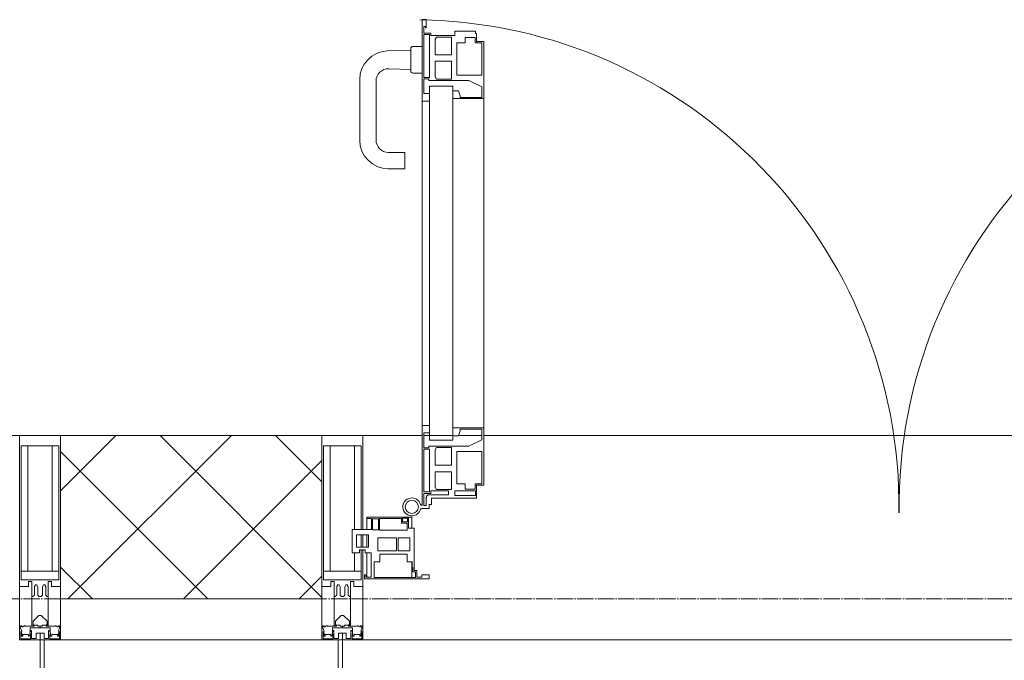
# Model space of a CAD drawing. Header units: millimetres. Extents: x -816133 to 919604, y 87941 to 147341.
# Tile 107 of 256: x -22062 to -20857, y 120499 to 121283. Entities that reach past the tile are written whole.
import ezdxf

# ---------------------------------------------------------------- set-up
doc = ezdxf.new("R2010")
doc.units = ezdxf.units.MM
doc.linetypes.add('ADSK_Линия сетки', pattern=[25, 20, -2.5, 0, -2.5])
for name, color, linetype, lineweight in [('A-200-M_WALL', 7, 'Continuous', 18), ('A-200-M_WALL_PAT', 7, 'Continuous', 40), ('A-214-M_CURT_WALL', 7, 'Continuous', 18), ('A-215-M_CURT_PANEL', 7, 'Continuous', 18), ('A-280-M_COLUMN', 7, 'Continuous', 18), ('A-325-M_DOOR', 7, 'Continuous', 18), ('Z-030-M_GRID', 7, 'Continuous', 9), ('Z-060-M_DETAIL', 7, 'Continuous', 18), ('СС-011-ПОЖ-СИГНАЛИЗАЦИЯ', 1, 'Continuous', 30)]:
    doc.layers.add(name, color=color, linetype=linetype, lineweight=lineweight)

# ---------------------------------------------------------------- blocks, each defined once
blk = doc.blocks.new('10эт')
at = {"layer": 'A-200-M_WALL', "color": 9, "lineweight": 9}
for p, q in [((338611.7, 119651.1), (338291.7, 119651.1)), ((338291.7, 119651.1), (338291.7, 119451.1)), ((338611.7, 119451.1), (338611.7, 119651.1)), ((338291.7, 119451.1), (338611.7, 119451.1))]:
    blk.add_line(p, q, dxfattribs=at)
at = {"layer": 'A-200-M_WALL_PAT', "color": 9, "linetype": 'Continuous', "lineweight": 5}
for p, q in [((338291.7, 119583.4), (338359.4, 119651.1)), ((338300.8, 119451.1), (338500.8, 119651.1)), ((338611.7, 119452.9), (338413.5, 119651.1)), ((338611.7, 119594.3), (338554.9, 119651.1)), ((338472.1, 119451.1), (338291.7, 119631.4)), ((338442.3, 119451.1), (338611.7, 119620.5)), ((338330.7, 119451.1), (338291.7, 119490)), ((338583.7, 119451.1), (338611.7, 119479.1))]:
    blk.add_line(p, q, dxfattribs=at)
at = {"layer": 'A-214-M_CURT_WALL', "color": 9, "lineweight": 5}
for p, q in [((338241.7, 119651.1), (336929.2, 119651.1)), ((338734.3, 119651.1), (338661.7, 119651.1)), ((338772, 119651.1), (338736.4, 119651.1)), ((338807.4, 119651.1), (338778.8, 119651.1)), ((339826.2, 119651.1), (338809.7, 119651.1)), ((339974.2, 119401.1), (338661.7, 119401.1))]:
    blk.add_line(p, q, dxfattribs=at)
at = {"layer": 'A-214-M_CURT_WALL', "color": 9, "lineweight": 5, "extrusion": (0, 0, -1)}
for p, q in [((338241.7, 119651.1), (338241.7, 119401.1)), ((338291.7, 119651.1), (338241.7, 119651.1)), ((338291.7, 119401.1), (338291.7, 119651.1)), ((338611.7, 119651.1), (338611.7, 119401.1)), ((338661.7, 119651.1), (338611.7, 119651.1)), ((338661.7, 119536.2), (338661.7, 119651.1)), ((338661.7, 119514.4), (338661.7, 119529.4)), ((338661.7, 119401.1), (338661.7, 119511.2)), ((338241.7, 119401.1), (338266.7, 119401.1)), ((338271.7, 119401.1), (338291.7, 119401.1)), ((338611.7, 119401.1), (338631.7, 119401.1)), ((338636.7, 119401.1), (338661.7, 119401.1))]:
    blk.add_line(p, q, dxfattribs=at)
at = {"layer": 'A-215-M_CURT_PANEL', "color": 9, "lineweight": 5}
for p, q in [((338717.7, 119551.1), (338666.7, 119551.1)), ((338666.7, 119551.1), (338666.7, 119549.6)), ((338666.7, 119549.6), (338672.1, 119549.6)), ((338666.7, 119549.6), (338666.7, 119536.2)), ((338672.1, 119549.6), (338672.1, 119536.2)), ((338673.7, 119535.6), (338673.7, 119549.3)), ((338673.7, 119549.3), (338680.7, 119549.3)), ((338680.7, 119549.3), (338680.7, 119535.6)), ((338682.1, 119535.3), (338682.1, 119549.5)), ((338682.1, 119549.5), (338709.1, 119549.5)), ((338709.1, 119549.5), (338709.1, 119543.9)), ((338710.4, 119549.8), (338716.4, 119549.8)), ((338710.4, 119545.5), (338710.4, 119549.8)), ((338716.4, 119549.8), (338716.4, 119545.5)), ((338717.7, 119537.6), (338717.7, 119551.1)), ((338721.7, 119551.1), (338717.7, 119551.1)), ((338721.7, 119537.6), (338721.7, 119551.1)), ((338672.1, 119536.2), (338648.7, 119536.2)), ((338648.7, 119536.2), (338648.7, 119507.7)), ((338709.1, 119543.9), (338716.1, 119543.9)), ((338716.4, 119545.5), (338710.4, 119545.5)), ((338716.1, 119543.9), (338716.1, 119535.3)), ((338724.7, 119537.6), (338717.7, 119537.6)), ((338724.7, 119485.9), (338724.7, 119537.6)), ((338653.8, 119514.4), (338653.8, 119529.4)), ((338653.8, 119529.4), (338668.8, 119529.4)), ((338666.7, 119529.4), (338666.7, 119514.4)), ((338668.8, 119529.4), (338668.8, 119514.4)), ((338680.7, 119535.6), (338673.7, 119535.6)), ((338680.1, 119509.8), (338680.1, 119526)), ((338680.1, 119526), (338702.8, 119526)), ((338716.1, 119535.3), (338682.1, 119535.3)), ((338702.8, 119526), (338702.8, 119509.8)), ((338705, 119509.8), (338705, 119526)), ((338705, 119526), (338719.3, 119526)), ((338719.3, 119526), (338719.3, 119509.8)), ((338668.8, 119514.4), (338653.8, 119514.4)), ((338648.7, 119507.7), (338657.7, 119507.7)), ((338657.7, 119507.7), (338657.7, 119511.2)), ((338657.7, 119511.2), (338664.7, 119511.2)), ((338664.7, 119511.2), (338664.7, 119507.7)), ((338664.7, 119507.7), (338671.7, 119507.7)), ((338666.7, 119507.7), (338666.7, 119477.8)), ((338671.7, 119507.7), (338671.7, 119477.8)), ((338702.8, 119509.8), (338680.1, 119509.8)), ((338682.7, 119496.6), (338682.7, 119506)), ((338682.7, 119506), (338715.9, 119506)), ((338719.3, 119509.8), (338705, 119509.8)), ((338715.9, 119506), (338715.9, 119496.6)), ((338675.5, 119477.4), (338675.5, 119496.6)), ((338675.5, 119496.6), (338682.7, 119496.6)), ((338715.9, 119496.6), (338722.2, 119496.6)), ((338721.7, 119477.2), (338721.7, 119496.6)), ((338722.2, 119496.6), (338722.2, 119490.1)), ((338722.2, 119490.1), (338723, 119489.3)), ((338723, 119489.3), (338723, 119484.2)), ((338665.2, 119480.5), (338663.7, 119480.5)), ((338663.7, 119480.5), (338663.7, 119475.6)), ((338665.2, 119477.8), (338665.2, 119480.5)), ((338671.7, 119477.8), (338665.2, 119477.8)), ((338726, 119477.4), (338675.5, 119477.4)), ((338723, 119484.2), (338726, 119484.2)), ((338727.7, 119485.9), (338724.7, 119485.9)), ((338726, 119484.2), (338726, 119477.4)), ((338727.7, 119477.6), (338727.7, 119485.9)), ((338734.1, 119477.6), (338727.7, 119477.6)), ((338742.7, 119480.6), (338734.1, 119480.6)), ((338734.1, 119480.6), (338734.1, 119477.6)), ((338742.7, 119475.6), (338742.7, 119480.6)), ((338663.7, 119475.6), (338742.7, 119475.6))]:
    blk.add_line(p, q, dxfattribs=at)
at = {"layer": 'A-280-M_COLUMN', "color": 9, "lineweight": 5}
for p, q in [((338266.7, 119401.1), (338271.7, 119401.1)), ((338266.7, 118921.1), (338266.7, 119401.1)), ((338271.7, 119401.1), (338271.7, 118926.1)), ((338611.7, 119401.1), (338291.7, 119401.1)), ((338631.7, 119401.1), (338636.7, 119401.1)), ((338631.7, 118926.1), (338631.7, 119401.1)), ((338636.7, 119401.1), (338636.7, 118921.1))]:
    blk.add_line(p, q, dxfattribs=at)
at = {"layer": 'A-325-M_DOOR', "color": 9, "lineweight": 5}
for p, q in [((338734.3, 120060.4), (338734.3, 120160)), ((338734.3, 120160), (338739.4, 120160)), ((338734.3, 120060.4), (338734.3, 120160)), ((338734.3, 120160), (338739.4, 120160)), ((338736.4, 120151.4), (338736.4, 120143.4)), ((338738.2, 120151.4), (338736.4, 120151.4)), ((338736.4, 120151.4), (338736.4, 120143.4)), ((338738.2, 120151.4), (338736.4, 120151.4)), ((338738.2, 120150), (338738.2, 120151.4)), ((338738.2, 120150), (338738.2, 120151.4)), ((338739.4, 120160), (338739.4, 120150)), ((338739.4, 120160), (338739.4, 120150)), ((338736.4, 120143.4), (338745.1, 120143.4)), ((338736.4, 120143.4), (338745.1, 120143.4)), ((338736.4, 120141.7), (338736.4, 120089.3)), ((338743.4, 120141.7), (338736.4, 120141.7)), ((338736.4, 120141.7), (338736.4, 120089.3)), ((338743.4, 120141.7), (338736.4, 120141.7)), ((338739.4, 120150), (338738.2, 120150)), ((338739.4, 120150), (338738.2, 120150)), ((338743.4, 120089.3), (338743.4, 120141.7)), ((338743.4, 120089.3), (338743.4, 120141.7)), ((338745.1, 120143.4), (338745.1, 120140.4)), ((338745.1, 120143.4), (338745.1, 120140.4)), ((338745.1, 120140.4), (338774.4, 120140.4)), ((338745.1, 120140.4), (338774.4, 120140.4)), ((338751.9, 120138.6), (338750.4, 120135.9)), ((338751.9, 120138.6), (338750.4, 120135.9)), ((338770.3, 120138.6), (338751.9, 120138.6)), ((338770.3, 120138.6), (338751.9, 120138.6)), ((338770.3, 120116.9), (338770.3, 120138.6)), ((338770.3, 120116.9), (338770.3, 120138.6)), ((338774.4, 120145.9), (338799.4, 120145.9)), ((338774.4, 120140.4), (338774.4, 120145.9)), ((338774.4, 120145.9), (338799.4, 120145.9)), ((338774.4, 120140.4), (338774.4, 120145.9)), ((338799.4, 120145.9), (338799.4, 120142.9)), ((338799.4, 120145.9), (338799.4, 120142.9)), ((338799.4, 120142.9), (338800.9, 120142.9)), ((338799.4, 120142.9), (338800.9, 120142.9)), ((338800.9, 120142.9), (338800.9, 120133.3)), ((338800.9, 120142.9), (338800.9, 120133.3)), ((338734.4, 120127.1), (338722.9, 120127.1)), ((338750.4, 120135.9), (338750.4, 120116.9)), ((338750.4, 120135.9), (338750.4, 120116.9)), ((338776.7, 120131.6), (338776.7, 120092.1)), ((338786.8, 120131.6), (338776.7, 120131.6)), ((338776.7, 120131.6), (338776.7, 120092.1)), ((338786.8, 120131.6), (338776.7, 120131.6)), ((338786.8, 120138.2), (338786.8, 120131.6)), ((338799.2, 120138.2), (338786.8, 120138.2)), ((338786.8, 120138.2), (338786.8, 120131.6)), ((338799.2, 120138.2), (338786.8, 120138.2)), ((338799.2, 120131.6), (338799.2, 120138.2)), ((338799.2, 120131.6), (338799.2, 120138.2)), ((338807.4, 120131.6), (338799.2, 120131.6)), ((338807.4, 120131.6), (338799.2, 120131.6)), ((338800.9, 120133.3), (338809.7, 120133.3)), ((338800.9, 120133.3), (338809.7, 120133.3)), ((338807.4, 120092.1), (338807.4, 120131.6)), ((338807.4, 120092.1), (338807.4, 120131.6)), ((338809.7, 120133.3), (338809.7, 120063.4)), ((338809.7, 120133.3), (338809.7, 120063.4)), ((338720.4, 120122.7), (338691.5, 120121.7)), ((338720.4, 120124.6), (338720.4, 120097.1)), ((338750.4, 120116.9), (338770.3, 120116.9)), ((338750.4, 120116.9), (338770.3, 120116.9)), ((338750.4, 120109), (338750.4, 120090)), ((338770.3, 120109), (338750.4, 120109)), ((338750.4, 120109), (338750.4, 120090)), ((338770.3, 120109), (338750.4, 120109)), ((338770.3, 120087.3), (338770.3, 120109)), ((338770.3, 120087.3), (338770.3, 120109)), ((338693.4, 120099.8), (338720.4, 120098.8)), ((338722.9, 120094.6), (338734.4, 120094.6)), ((338776.7, 120092.1), (338807.4, 120092.1)), ((338776.7, 120092.1), (338807.4, 120092.1)), ((338657.9, 120086.7), (338657.9, 120012.6)), ((338677.9, 120012.6), (338677.9, 120084.8)), ((338734.3, 119645.3), (338734.3, 120078.4)), ((338736.4, 120089.3), (338743.4, 120089.3)), ((338736.4, 120089.3), (338743.4, 120089.3)), ((338736.4, 120087.6), (338736.4, 120069.5)), ((338742.6, 120087.6), (338736.4, 120087.6)), ((338736.4, 120087.6), (338736.4, 120069.5)), ((338742.6, 120087.6), (338736.4, 120087.6)), ((338742.6, 120085.6), (338742.6, 120087.6)), ((338742.6, 120085.6), (338742.6, 120087.6)), ((338791.6, 120085.6), (338742.6, 120085.6)), ((338791.6, 120085.6), (338742.6, 120085.6)), ((338743.4, 120078.4), (338772, 120078.4)), ((338743.4, 119645.3), (338743.4, 120078.4)), ((338750.4, 120090), (338751.9, 120087.3)), ((338750.4, 120090), (338751.9, 120087.3)), ((338751.9, 120087.3), (338770.3, 120087.3)), ((338751.9, 120087.3), (338770.3, 120087.3)), ((338772, 120078.4), (338772, 119645.3)), ((338807.4, 120077.9), (338791.6, 120085.6)), ((338807.4, 120077.9), (338791.6, 120085.6)), ((338736.4, 120069.5), (338743.4, 120069.5)), ((338736.4, 120069.5), (338743.4, 120069.5)), ((338743.4, 120069.5), (338743.4, 120060.4)), ((338743.4, 120069.5), (338743.4, 120060.4)), ((338772, 120073), (338778.7, 120073)), ((338772, 120063.4), (338772, 120073)), ((338772, 120073), (338778.7, 120073)), ((338772, 120063.4), (338772, 120073)), ((338778.7, 120073), (338780.9, 120066.9)), ((338778.7, 120073), (338780.9, 120066.9)), ((338780.9, 120066.9), (338780.9, 120064.9)), ((338780.9, 120066.9), (338780.9, 120064.9)), ((338807.4, 120064.9), (338807.4, 120077.9)), ((338807.4, 120064.9), (338807.4, 120077.9)), ((338743.4, 120060.4), (338734.3, 120060.4)), ((338743.4, 120060.4), (338734.3, 120060.4)), ((338809.7, 120063.4), (338772, 120063.4)), ((338809.7, 120063.4), (338772, 120063.4)), ((338780.9, 120064.9), (338807.4, 120064.9)), ((338780.9, 120064.9), (338807.4, 120064.9)), ((338809.7, 120063.4), (338809.7, 119660.3)), ((338712.9, 119997.6), (338692.9, 119997.6)), ((338712.9, 119977.6), (338712.9, 119997.6)), ((338692.9, 119977.6), (338712.9, 119977.6)), ((338734.3, 119663.3), (338743.4, 119663.3)), ((338734.3, 119565.3), (338734.3, 119663.3)), ((338743.4, 119663.3), (338743.4, 119654.2)), ((338772, 119660.3), (338809.7, 119660.3)), ((338772, 119650.6), (338772, 119660.3)), ((338780.9, 119656.7), (338778.7, 119650.6)), ((338780.9, 119658.8), (338780.9, 119656.7)), ((338807.4, 119658.8), (338780.9, 119658.8)), ((338807.4, 119645.8), (338807.4, 119658.8)), ((338809.7, 119660.3), (338809.7, 119590.3)), ((338736.4, 119654.2), (338736.4, 119636.1)), ((338743.4, 119654.2), (338736.4, 119654.2)), ((338743.4, 119645.3), (338772, 119645.3)), ((338778.7, 119650.6), (338772, 119650.6)), ((338791.6, 119638.1), (338807.4, 119645.8)), ((338736.4, 119636.1), (338742.6, 119636.1)), ((338736.4, 119634.4), (338736.4, 119582)), ((338743.4, 119634.4), (338736.4, 119634.4)), ((338742.6, 119638.1), (338791.6, 119638.1)), ((338742.6, 119636.1), (338742.6, 119638.1)), ((338743.4, 119582), (338743.4, 119634.4)), ((338751.9, 119636.3), (338750.4, 119633.7)), ((338750.4, 119633.7), (338750.4, 119614.6)), ((338770.3, 119636.3), (338751.9, 119636.3)), ((338770.3, 119614.6), (338770.3, 119636.3)), ((338776.7, 119631.6), (338776.7, 119592.1)), ((338807.4, 119631.6), (338776.7, 119631.6)), ((338807.4, 119592), (338807.4, 119631.6)), ((338750.4, 119614.6), (338770.3, 119614.6)), ((338750.4, 119606.8), (338750.4, 119587.8)), ((338770.3, 119606.8), (338750.4, 119606.8)), ((338770.3, 119585.1), (338770.3, 119606.8)), ((338750.4, 119587.8), (338751.9, 119585.1)), ((338751.9, 119585.1), (338770.3, 119585.1)), ((338776.7, 119592.1), (338786.8, 119592.1)), ((338786.8, 119592.1), (338786.8, 119585.5)), ((338786.8, 119585.5), (338799.2, 119585.5)), ((338799.2, 119592), (338807.4, 119592)), ((338799.2, 119585.5), (338799.2, 119592)), ((338800.9, 119590.3), (338800.9, 119574.4)), ((338809.7, 119590.3), (338800.9, 119590.3)), ((338736.4, 119582), (338743.4, 119582)), ((338736.4, 119580.3), (338736.4, 119565.3)), ((338745.1, 119580.3), (338736.4, 119580.3)), ((338739.4, 119565.3), (338739.4, 119575.6)), ((338742.5, 119578.6), (338766.7, 119578.6)), ((338745.1, 119583.3), (338745.1, 119580.3)), ((338766.7, 119583.3), (338745.1, 119583.3)), ((338745.6, 119574.4), (338745.6, 119566.7)), ((338800.9, 119574.4), (338745.6, 119574.4)), ((338766.7, 119578.6), (338766.7, 119583.3)), ((338774.4, 119583.3), (338774.4, 119577.8)), ((338799.4, 119583.3), (338774.4, 119583.3)), ((338774.4, 119577.8), (338799.4, 119577.8)), ((338799.4, 119577.8), (338799.4, 119583.3)), ((338742.9, 119561.8), (338732.6, 119561.8)), ((338736.4, 119565.3), (338739.4, 119565.3)), ((338742.9, 119566.7), (338742.9, 119561.8)), ((338745.6, 119566.7), (338742.9, 119566.7))]:
    blk.add_line(p, q, dxfattribs=at)
for centre, radius, start, end in [((338721.7, 119563.7), 596.2, 359.296, 89.0613), ((339914.2, 119563.7), 596.2, 90.9387, 180.704), ((338722.9, 120124.6), 2.5, 90, 180), ((338692.9, 120086.7), 35, 92.1945, 180), ((338692.9, 120084.8), 15, 87.8056, 180), ((338722.9, 120097.1), 2.5, 180, 270), ((338692.9, 120012.6), 35, 180, 270), ((338692.9, 120012.6), 15, 180, 270), ((338721.7, 119563.7), 11, 16.047, 350.0284), ((338742.5, 119575.6), 3, 90, 180), ((338721.7, 119563.7), 8, 90, 270), ((338721.7, 119563.7), 8, 270, 90), ((338734.3, 119567.3), 2.03, 196.0721, 270)]:
    blk.add_arc(centre, radius, start, end, dxfattribs=at)
at = {"layer": 'Z-030-M_GRID', "color": 9, "linetype": 'ADSK_Линия сетки'}
blk.add_line((358421.7, 119451.1), (308438.4, 119451.1), dxfattribs=at)
at = {"layer": 'Z-060-M_DETAIL', "color": 9, "lineweight": 5}
for p, q in [((338241.7, 119466.3), (338241.7, 119651.1)), ((338241.7, 119651.1), (338266.7, 119651.1)), ((338291.7, 119651.1), (338266.7, 119651.1)), ((338291.7, 119466.3), (338291.7, 119651.1)), ((338611.7, 119466.3), (338611.7, 119651.1)), ((338611.7, 119651.1), (338636.7, 119651.1)), ((338661.7, 119651.1), (338636.7, 119651.1)), ((338661.7, 119536.2), (338661.7, 119651.1)), ((338243.7, 119638.4), (338266.7, 119638.4)), ((338243.7, 119638.4), (338243.7, 119474.6)), ((338251.8, 119485), (338251.8, 119638.4)), ((338289.7, 119638.4), (338266.7, 119638.4)), ((338281.6, 119485), (338281.6, 119638.4)), ((338289.7, 119638.4), (338289.7, 119474.6)), ((338613.7, 119638.4), (338636.7, 119638.4)), ((338613.7, 119638.4), (338613.7, 119474.6)), ((338621.8, 119485), (338621.8, 119638.4)), ((338659.7, 119638.4), (338636.7, 119638.4)), ((338651.6, 119536.2), (338651.6, 119638.4)), ((338659.7, 119638.4), (338659.7, 119536.2)), ((338659.7, 119529.4), (338659.7, 119514.4)), ((338661.7, 119514.4), (338661.7, 119529.4)), ((338651.6, 119485), (338651.6, 119507.7)), ((338659.7, 119511.2), (338659.7, 119474.6)), ((338661.7, 119466.3), (338661.7, 119511.2)), ((338266.7, 119485), (338243.7, 119485)), ((338266.7, 119485), (338289.7, 119485)), ((338636.7, 119485), (338613.7, 119485)), ((338636.7, 119485), (338659.7, 119485)), ((338252.7, 119466.3), (338241.7, 119466.3)), ((338266.2, 119474.6), (338243.7, 119474.6)), ((338252.7, 119472.3), (338252.7, 119466.3)), ((338256.7, 119472.3), (338252.7, 119472.3)), ((338256.7, 119454.1), (338256.7, 119472.3)), ((338259.7, 119466.3), (338260.9, 119468.3)), ((338259.7, 119466.3), (338259.7, 119455.7)), ((338262.6, 119468.3), (338260.9, 119468.3)), ((338262.6, 119468.3), (338263.8, 119466.1)), ((338263.8, 119466.1), (338263.8, 119455.7)), ((338267.2, 119474.6), (338289.7, 119474.6)), ((338270.9, 119468.3), (338269.6, 119466.1)), ((338269.6, 119466.1), (338269.6, 119455.7)), ((338270.9, 119468.3), (338272.6, 119468.3)), ((338273.8, 119466.3), (338272.6, 119468.3)), ((338273.8, 119466.3), (338273.8, 119455.7)), ((338276.7, 119472.3), (338280.7, 119472.3)), ((338276.7, 119454.1), (338276.7, 119472.3)), ((338280.7, 119472.3), (338280.7, 119466.3)), ((338280.7, 119466.3), (338291.7, 119466.3)), ((338622.7, 119466.3), (338611.7, 119466.3)), ((338636.2, 119474.6), (338613.7, 119474.6)), ((338622.7, 119472.3), (338622.7, 119466.3)), ((338626.7, 119472.3), (338622.7, 119472.3)), ((338626.7, 119454.1), (338626.7, 119472.3)), ((338629.7, 119466.3), (338630.9, 119468.3)), ((338629.7, 119466.3), (338629.7, 119455.7)), ((338632.6, 119468.3), (338630.9, 119468.3)), ((338632.6, 119468.3), (338633.8, 119466.1)), ((338633.8, 119466.1), (338633.8, 119455.7)), ((338637.2, 119474.6), (338659.7, 119474.6)), ((338640.9, 119468.3), (338639.6, 119466.1)), ((338639.6, 119466.1), (338639.6, 119455.7)), ((338640.9, 119468.3), (338642.6, 119468.3)), ((338643.8, 119466.3), (338642.6, 119468.3)), ((338643.8, 119466.3), (338643.8, 119455.7)), ((338646.7, 119472.3), (338650.7, 119472.3)), ((338646.7, 119454.1), (338646.7, 119472.3)), ((338650.7, 119472.3), (338650.7, 119466.3)), ((338650.7, 119466.3), (338661.7, 119466.3)), ((338258, 119454.1), (338256.7, 119454.1)), ((338256.7, 119454.1), (338256.7, 119418.1)), ((338258, 119454.1), (338259.7, 119455.7)), ((338265.4, 119454.1), (338263.8, 119455.7)), ((338266.7, 119454.1), (338265.4, 119454.1)), ((338266.7, 119454.1), (338268, 119454.1)), ((338268, 119454.1), (338269.6, 119455.7)), ((338275.4, 119454.1), (338273.8, 119455.7)), ((338275.4, 119454.1), (338276.7, 119454.1)), ((338276.7, 119454.1), (338276.7, 119418.1)), ((338628, 119454.1), (338626.7, 119454.1)), ((338626.7, 119454.1), (338626.7, 119418.1)), ((338628, 119454.1), (338629.7, 119455.7)), ((338635.4, 119454.1), (338633.8, 119455.7)), ((338636.7, 119454.1), (338635.4, 119454.1)), ((338636.7, 119454.1), (338638, 119454.1)), ((338638, 119454.1), (338639.6, 119455.7)), ((338645.4, 119454.1), (338643.8, 119455.7)), ((338645.4, 119454.1), (338646.7, 119454.1)), ((338646.7, 119454.1), (338646.7, 119418.1)), ((338258.2, 119424), (338265.2, 119431)), ((338265.2, 119431), (338266.7, 119431)), ((338268.2, 119431), (338266.7, 119431)), ((338275.2, 119424), (338268.2, 119431)), ((338628.2, 119424), (338635.2, 119431)), ((338635.2, 119431), (338636.7, 119431)), ((338638.2, 119431), (338636.7, 119431)), ((338645.2, 119424), (338638.2, 119431)), ((338242.9, 119415.6), (338241.7, 119415.3)), ((338244.4, 119418.1), (338242.9, 119418.1)), ((338242.9, 119418.1), (338242.9, 119415.6)), ((338244.2, 119411.6), (338242.9, 119415.6)), ((338244.4, 119418.1), (338244.4, 119417.1)), ((338244.4, 119417.1), (338245.4, 119417.1)), ((338247.7, 119418.7), (338245.4, 119417.1)), ((338248.3, 119417.7), (338247.7, 119418.7)), ((338259.3, 119417.7), (338248.3, 119417.7)), ((338254.5, 119410.1), (338254.5, 119415.9)), ((338254.5, 119415.9), (338266.7, 119415.9)), ((338256.7, 119418.1), (338259.2, 119418.1)), ((338258.2, 119419.5), (338258.2, 119424)), ((338259.2, 119419.5), (338258.2, 119419.5)), ((338259.2, 119418.1), (338259.2, 119419.5)), ((338259.3, 119419.1), (338259.3, 119417.7)), ((338264.1, 119419.1), (338259.3, 119419.1)), ((338264.1, 119419.1), (338264.1, 119417.9)), ((338264.1, 119417.9), (338266.7, 119417.9)), ((338269.3, 119417.9), (338266.7, 119417.9)), ((338266.7, 119415.9), (338266.7, 119417.9)), ((338266.7, 119415.9), (338266.7, 119417.9)), ((338278.9, 119415.9), (338266.7, 119415.9)), ((338269.3, 119419.1), (338269.3, 119417.9)), ((338269.3, 119419.1), (338274.1, 119419.1)), ((338274.1, 119419.1), (338274.1, 119417.7)), ((338274.1, 119417.7), (338285.1, 119417.7)), ((338274.2, 119419.5), (338275.2, 119419.5)), ((338274.2, 119418.1), (338274.2, 119419.5)), ((338276.7, 119418.1), (338274.2, 119418.1)), ((338275.2, 119419.5), (338275.2, 119424)), ((338278.9, 119410.1), (338278.9, 119415.9)), ((338285.1, 119417.7), (338285.7, 119418.7)), ((338285.7, 119418.7), (338288, 119417.1)), ((338289, 119417.1), (338288, 119417.1)), ((338289, 119418.1), (338289, 119417.1)), ((338289, 119418.1), (338290.6, 119418.1)), ((338289.2, 119411.6), (338290.6, 119415.6)), ((338290.6, 119418.1), (338290.6, 119415.6)), ((338290.6, 119415.6), (338291.7, 119415.3)), ((338612.9, 119415.6), (338611.7, 119415.3)), ((338614.4, 119418.1), (338612.9, 119418.1)), ((338612.9, 119418.1), (338612.9, 119415.6)), ((338614.2, 119411.6), (338612.9, 119415.6)), ((338614.4, 119418.1), (338614.4, 119417.1)), ((338614.4, 119417.1), (338615.4, 119417.1)), ((338617.7, 119418.7), (338615.4, 119417.1)), ((338618.3, 119417.7), (338617.7, 119418.7)), ((338629.3, 119417.7), (338618.3, 119417.7)), ((338624.5, 119410.1), (338624.5, 119415.9)), ((338624.5, 119415.9), (338636.7, 119415.9)), ((338626.7, 119418.1), (338629.2, 119418.1)), ((338628.2, 119419.5), (338628.2, 119424)), ((338629.2, 119419.5), (338628.2, 119419.5)), ((338629.2, 119418.1), (338629.2, 119419.5)), ((338629.3, 119419.1), (338629.3, 119417.7)), ((338634.1, 119419.1), (338629.3, 119419.1)), ((338634.1, 119419.1), (338634.1, 119417.9)), ((338634.1, 119417.9), (338636.7, 119417.9)), ((338639.3, 119417.9), (338636.7, 119417.9)), ((338636.7, 119415.9), (338636.7, 119417.9)), ((338636.7, 119415.9), (338636.7, 119417.9)), ((338648.9, 119415.9), (338636.7, 119415.9)), ((338639.3, 119419.1), (338639.3, 119417.9)), ((338639.3, 119419.1), (338644.1, 119419.1)), ((338644.1, 119419.1), (338644.1, 119417.7)), ((338644.1, 119417.7), (338655.1, 119417.7)), ((338644.2, 119419.5), (338645.2, 119419.5)), ((338644.2, 119418.1), (338644.2, 119419.5)), ((338646.7, 119418.1), (338644.2, 119418.1)), ((338645.2, 119419.5), (338645.2, 119424)), ((338648.9, 119410.1), (338648.9, 119415.9)), ((338655.1, 119417.7), (338655.7, 119418.7)), ((338655.7, 119418.7), (338658, 119417.1)), ((338659, 119417.1), (338658, 119417.1)), ((338659, 119418.1), (338659, 119417.1)), ((338659, 119418.1), (338660.6, 119418.1)), ((338659.2, 119411.6), (338660.6, 119415.6)), ((338660.6, 119418.1), (338660.6, 119415.6)), ((338660.6, 119415.6), (338661.7, 119415.3)), ((338241.7, 119401.1), (338241.7, 119415.3)), ((338244.2, 119411.6), (338243, 119410.9)), ((338243, 119402.4), (338243, 119410.9)), ((338243.5, 119411.2), (338244.2, 119409)), ((338244.2, 119409), (338244.2, 119405.5)), ((338245.4, 119405.5), (338244.2, 119405.5)), ((338245.4, 119405.5), (338245.4, 119407.6)), ((338245.4, 119407.6), (338252.5, 119407.6)), ((338252.5, 119407.6), (338252.5, 119405.5)), ((338253.5, 119405.5), (338252.5, 119405.5)), ((338253.5, 119405.5), (338254.5, 119408.3)), ((338254, 119408.7), (338255.4, 119412.4)), ((338254, 119408.7), (338254.9, 119407.9)), ((338254.9, 119402.4), (338254.9, 119407.9)), ((338256.2, 119412.3), (338255.5, 119412.4)), ((338256.2, 119402.6), (338256.2, 119412.3)), ((338266.7, 119409.1), (338261.9, 119409.1)), ((338261.9, 119402.6), (338261.9, 119409.1)), ((338266.7, 119401.1), (338266.7, 119409.1)), ((338266.7, 119409.1), (338271.5, 119409.1)), ((338266.7, 119401.1), (338266.7, 119409.1)), ((338271.5, 119402.6), (338271.5, 119409.1)), ((338277.2, 119412.3), (338278, 119412.4)), ((338277.2, 119402.6), (338277.2, 119412.3)), ((338279.4, 119408.7), (338278.1, 119412.4)), ((338279.4, 119408.7), (338278.5, 119407.9)), ((338278.5, 119402.4), (338278.5, 119407.9)), ((338279.9, 119405.5), (338278.9, 119408.3)), ((338279.9, 119405.5), (338280.9, 119405.5)), ((338288, 119407.6), (338280.9, 119407.6)), ((338280.9, 119407.6), (338280.9, 119405.5)), ((338288, 119405.5), (338288, 119407.6)), ((338288, 119405.5), (338289.2, 119405.5)), ((338289.2, 119411.6), (338290.4, 119410.9)), ((338289.9, 119411.2), (338289.2, 119409)), ((338289.2, 119409), (338289.2, 119405.5)), ((338290.4, 119402.4), (338290.4, 119410.9)), ((338291.7, 119401.1), (338291.7, 119415.3)), ((338611.7, 119401.1), (338611.7, 119415.3)), ((338614.2, 119411.6), (338613, 119410.9)), ((338613, 119402.4), (338613, 119410.9)), ((338613.5, 119411.2), (338614.2, 119409)), ((338614.2, 119409), (338614.2, 119405.5)), ((338615.4, 119405.5), (338614.2, 119405.5)), ((338615.4, 119405.5), (338615.4, 119407.6)), ((338615.4, 119407.6), (338622.5, 119407.6)), ((338622.5, 119407.6), (338622.5, 119405.5)), ((338623.5, 119405.5), (338622.5, 119405.5)), ((338623.5, 119405.5), (338624.5, 119408.3)), ((338624, 119408.7), (338625.4, 119412.4)), ((338624, 119408.7), (338624.9, 119407.9)), ((338624.9, 119402.4), (338624.9, 119407.9)), ((338626.2, 119412.3), (338625.5, 119412.4)), ((338626.2, 119402.6), (338626.2, 119412.3)), ((338636.7, 119409.1), (338631.9, 119409.1)), ((338631.9, 119402.6), (338631.9, 119409.1)), ((338636.7, 119401.1), (338636.7, 119409.1)), ((338636.7, 119409.1), (338641.5, 119409.1)), ((338636.7, 119401.1), (338636.7, 119409.1)), ((338641.5, 119402.6), (338641.5, 119409.1)), ((338647.2, 119412.3), (338648, 119412.4)), ((338647.2, 119402.6), (338647.2, 119412.3)), ((338649.4, 119408.7), (338648.1, 119412.4)), ((338649.4, 119408.7), (338648.5, 119407.9)), ((338648.5, 119402.4), (338648.5, 119407.9)), ((338649.9, 119405.5), (338648.9, 119408.3)), ((338649.9, 119405.5), (338650.9, 119405.5)), ((338658, 119407.6), (338650.9, 119407.6)), ((338650.9, 119407.6), (338650.9, 119405.5)), ((338658, 119405.5), (338658, 119407.6)), ((338658, 119405.5), (338659.2, 119405.5)), ((338659.2, 119411.6), (338660.4, 119410.9)), ((338659.9, 119411.2), (338659.2, 119409)), ((338659.2, 119409), (338659.2, 119405.5)), ((338660.4, 119402.4), (338660.4, 119410.9)), ((338661.7, 119401.1), (338661.7, 119415.3)), ((338241.7, 119401.1), (338266.7, 119401.1)), ((338243, 119402.4), (338254.9, 119402.4)), ((338261.9, 119402.6), (338256.2, 119402.6)), ((338291.7, 119401.1), (338266.7, 119401.1)), ((338271.5, 119402.6), (338277.2, 119402.6)), ((338290.4, 119402.4), (338278.5, 119402.4)), ((338611.7, 119401.1), (338636.7, 119401.1)), ((338613, 119402.4), (338624.9, 119402.4)), ((338631.9, 119402.6), (338626.2, 119402.6)), ((338661.7, 119401.1), (338636.7, 119401.1)), ((338641.5, 119402.6), (338647.2, 119402.6)), ((338660.4, 119402.4), (338648.5, 119402.4))]:
    blk.add_line(p, q, dxfattribs=at)
for centre, start, end in [((338266.2, 119474.1), 0, 90), ((338267.2, 119474.1), 90, 180), ((338636.2, 119474.1), 0, 90), ((338637.2, 119474.1), 90, 180)]:
    blk.add_arc(centre, 0.5, start, end, dxfattribs=at)

msp = doc.modelspace()

# ---------------------------------------------------------------- block references
at = {"layer": 'СС-011-ПОЖ-СИГНАЛИЗАЦИЯ', "color": 9, "lineweight": 30}
msp.add_blockref('10эт', (-360303.7, 1122.9), dxfattribs=at)

doc.saveas('drawing.dxf')
